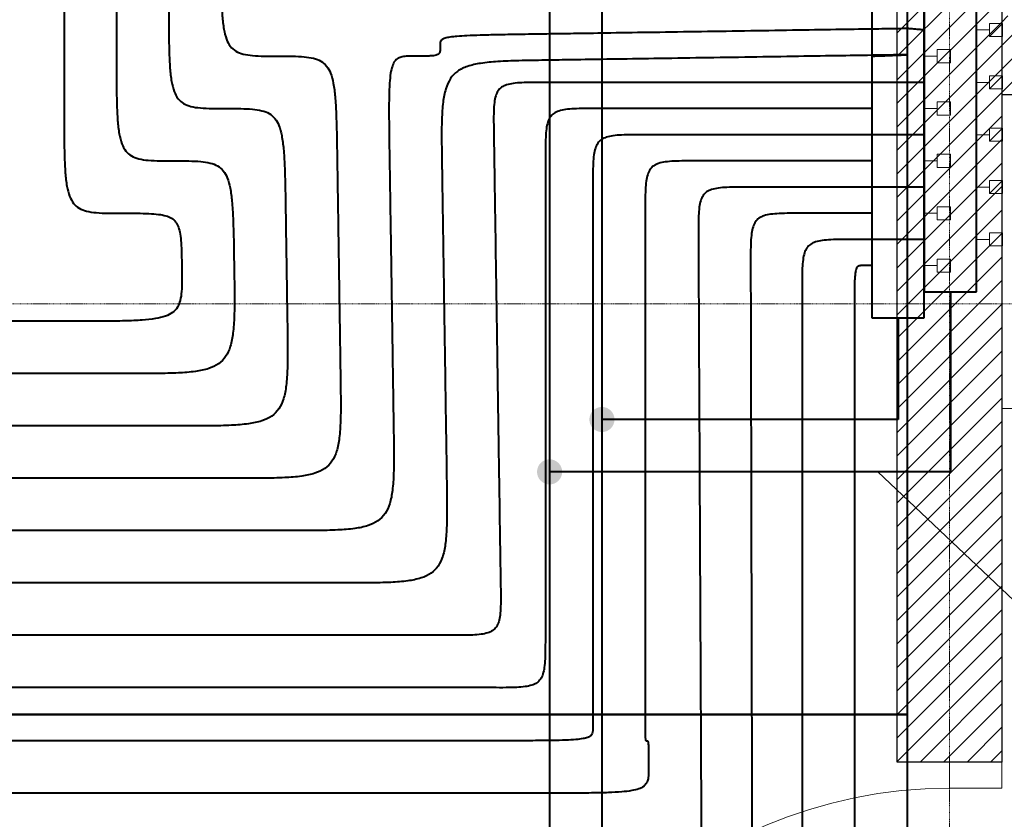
# Model space of a CAD drawing. Header units: millimetres. Extents: x 49908 to 79848, y -11883 to -3092.
# Tile 87 of 222: x 68513 to 68701, y -5325 to -5172. Entities that reach past the tile are written whole.
import ezdxf
from ezdxf.lldxf.tags import DXFTag

# ---------------------------------------------------------------- set-up
doc = ezdxf.new("R2010")
doc.units = ezdxf.units.MM
doc.linetypes.add('AUSGEZOGEN', pattern=[0])
doc.linetypes.add('DASHDOT', pattern=[1, 0.5, -0.25, 0, -0.25])
for name, color, linetype, lineweight in [('A stolarka', 9, 'Continuous', 9), ('A wyp ruchome', 9, 'Continuous', 9), ('A_HATCH', 9, 'Continuous', 9), ('A_MUROWANE', 9, 'Continuous', 25), ('A_OSIE', 9, 'DASHDOT', 9)]:
    doc.layers.add(name, color=color, linetype=linetype, lineweight=lineweight)
doc.layers.add('IS_Armatura_Therm', color=7, linetype='SOLID')
doc.layers.add('IS_Opisy_działek_Therm', color=7, linetype='SOLID')
for name, color, linetype, true_color in [('IS_Ogrzewanie_płaszczyznowe', 7, 'SOLID', 0xac00e6), ('IS_Przyłącza_o.p._Powrót', 7, 'DASH', 0x438955), ('IS_Przyłącza_o.p._Zasilanie', 7, 'SOLID', 0xff9124)]:
    doc.layers.add(name, color=color, linetype=linetype, true_color=true_color)
for name, color, linetype, lineweight, true_color in [('IS_Powrót', 7, 'DASH', 25, 0x0000e6), ('IS_Rozdzielacze_Powrót', 5, 'DASH', 25, 0x0000ff), ('IS_Rozdzielacze_Zasilanie', 1, 'SOLID', 25, 0xff0000), ('IS_Rys.pętli_o.p._Powrót', 7, 'DASH', 13, 0x4c9a5f), ('IS_Rys.pętli_o.p._Zasilanie', 7, 'SOLID', 13, 0xff8c1a), ('IS_Zasilanie', 7, 'SOLID', 25, 0xeb0000)]:
    doc.layers.add(name, color=color, linetype=linetype, lineweight=lineweight, true_color=true_color)
tags = doc.linetypes.add('DASH', pattern=[15, 10, -5]).pattern_tags.tags
tags[6:7] = [DXFTag(74, 4), DXFTag(75, 0), DXFTag(340, '0'), DXFTag(46, 0.0), DXFTag(50, 0.0), DXFTag(44, 0.0), DXFTag(45, 0.0)]
tags[4:5] = [DXFTag(74, 4), DXFTag(75, 0), DXFTag(340, '0'), DXFTag(46, 0.0), DXFTag(50, 0.0), DXFTag(44, 0.0), DXFTag(45, 0.0)]
tags = doc.linetypes.add('SOLID', pattern=[10, 10, 0]).pattern_tags.tags
tags[6:7] = [DXFTag(74, 4), DXFTag(75, 0), DXFTag(340, '0'), DXFTag(46, 0.0), DXFTag(50, 0.0), DXFTag(44, 0.0), DXFTag(45, 0.0)]
tags[4:5] = [DXFTag(74, 4), DXFTag(75, 0), DXFTag(340, '0'), DXFTag(46, 0.0), DXFTag(50, 0.0), DXFTag(44, 0.0), DXFTag(45, 0.0)]
pattern_1 = [(45, (16000, 0), (-2.24506403, 2.24506403), [])]

msp = doc.modelspace()

# ---------------------------------------------------------------- hatches: boundary and pattern name
at = {"layer": 'A_HATCH', "transparency": 33554687}
h = msp.add_hatch(dxfattribs=at)
h.set_pattern_fill('ANSI31', color=256, angle=360)
h.set_pattern_definition(pattern_1)
h.paths.add_polyline_path([(69100.47, -6009.74), (69080.47, -6009.74), (69080.47, -6426.63), (69100.47, -6426.63)])
h.paths.add_polyline_path([(69100.47, -5426.63), (69080.47, -5426.63), (69080.47, -5486.63), (68700.47, -5486.63), (68700.47, -5439.13), (68680.47, -5439.13), (68680.47, -5566.63), (68700.47, -5566.63), (68700.47, -5506.63), (69080.47, -5506.63), (69080.47, -5566.63), (69100.47, -5566.63)])
h.paths.add_polyline_path([(69100.47, -4926.63), (69042.97, -4926.63), (69042.97, -4946.63), (69080.47, -4946.63), (69080.47, -5326.63), (69100.47, -5326.63)])
h.paths.add_polyline_path([(68942.97, -4926.63), (68837.97, -4926.63), (68837.97, -4946.63), (68942.97, -4946.63)])
h.paths.add_polyline_path([(69695.47, -5826.63), (69555.47, -5826.63), (69555.47, -5846.63), (69670.47, -5846.63), (69670.47, -6026.63), (69690.47, -6026.63), (69690.47, -5846.63), (69695.47, -5846.63)])
h.paths.add_polyline_path([(69690.47, -6026.63), (69670.47, -6026.63), (69670.47, -6126.63), (69690.47, -6126.63)])
h.paths.add_polyline_path([(69690.47, -6126.63), (69670.47, -6126.63), (69670.47, -6181.63), (69690.47, -6181.63)])
h.paths.add_polyline_path([(69940.47, -5826.63), (69790.47, -5826.63), (69790.47, -5846.63), (69940.47, -5846.63)])
h.paths.add_polyline_path([(69940.47, -5826.63), (69940.47, -5846.63)], flags=17)
h.paths.add_polyline_path([(69790.47, -5826.63), (69785.47, -5826.63), (69785.47, -5846.63), (69790.47, -5846.63)])
h.paths.add_polyline_path([(69325.47, -5826.63), (69325.47, -5846.63), (69465.47, -5846.63), (69465.47, -5826.63)])
h.paths.add_polyline_path([(69300.47, -5851.63), (69280.47, -5851.63), (69280.47, -5966.63), (69290.47, -5966.63), (69300.47, -5966.63)])
h.paths.add_polyline_path([(69300.47, -5439.13), (69280.47, -5439.13), (69280.47, -5813.63), (69300.47, -5813.63)])
h.paths.add_polyline_path([(69280.47, -5014.13), (69300.47, -5014.13), (69300.47, -4926.63), (69280.47, -4926.63)])
h.paths.add_polyline_path([(69300.47, -5039.13), (69280.47, -5039.13), (69280.47, -5414.13), (69300.47, -5414.13)])
h.paths.add_polyline_path([(68700.47, -5839.13), (68680.47, -5839.13), (68680.47, -5909.74), (68700.47, -5909.74)])
h.paths.add_polyline_path([(68700.47, -5814.13), (68700.47, -5826.63), (69080.47, -5826.63), (69080.47, -5909.74), (69100.47, -5909.74), (69100.47, -5666.63), (69080.47, -5666.63), (69080.47, -5806.63), (68700.47, -5806.63), (68700.47, -5666.63), (68680.47, -5666.63), (68680.47, -5814.13)])
h.paths.add_polyline_path([(68680.47, -5014.13), (68700.47, -5014.13), (68700.47, -4946.63), (68737.97, -4946.63), (68737.97, -4926.63), (68680.47, -4926.63)])
h.paths.add_polyline_path([(68700.47, -5039.13), (68680.47, -5039.13), (68680.47, -5314.13), (68700.47, -5314.13)])
h = msp.add_hatch(dxfattribs=at)
h.set_pattern_fill('ANSI31', color=256, angle=360)
h.set_pattern_definition(pattern_1)
h.paths.add_polyline_path([(69080.47, -5171.63), (68897.97, -5171.63), (68897.97, -4946.63), (68882.97, -4946.63), (68882.97, -5171.63), (68700.47, -5171.63), (68700.47, -5186.63), (69080.47, -5186.63)])
at = {"layer": 'IS_Opisy_działek_Therm'}
h = msp.add_hatch(color=5, dxfattribs=at)
edge = h.paths.add_edge_path()
edge.add_arc((68614.04, -5258.71), 2.4, 0, 360)
at = {"layer": 'IS_Zasilanie'}
h = msp.add_hatch(color=256, dxfattribs=at)
edge = h.paths.add_edge_path()
edge.add_arc((68624.04, -5248.71), 2.4, 0, 360)

# ---------------------------------------------------------------- linework, layer by layer
at = {"layer": 'A stolarka', "linetype": 'AUSGEZOGEN', "lineweight": 0}
msp.add_lwpolyline([(68700.47, -5319.13), (68700.47, -5314.13), (68690.47, -5314.13), (68690.47, -5319.13)], close=True, dxfattribs=at)
msp.add_arc((68690.47, -5409.13), 90, 90, 180, dxfattribs=at)
at = {"layer": 'A wyp ruchome'}
msp.add_line((68700.47, -5246.63), (69080.47, -5246.63), dxfattribs=at)
msp.add_lwpolyline([(68882.97, -5156.62), (68700.47, -5156.62), (68700.47, -5186.63)], dxfattribs=at)
at = {"layer": 'A_MUROWANE'}
msp.add_line((68700.47, -5186.63), (69080.47, -5186.63), dxfattribs=at)
msp.add_lwpolyline([(68700.47, -5314.13), (68680.47, -5314.13), (68680.47, -5039.13), (68700.47, -5039.13)], close=True, dxfattribs=at)
at = {"layer": 'A_OSIE', "ltscale": 0.3, "transparency": 33554559}
for p, q in [((68690.47, -7140.05), (68690.47, -3902.99)), ((70341.81, -5226.63), (67440.85, -5226.63))]:
    msp.add_line(p, q, dxfattribs=at)
at = {"layer": 'IS_Armatura_Therm', "color": 5, "lineweight": 20}
for p, q in [((68700.62, -5173.06), (68698.12, -5173.06)), ((68698.12, -5173.06), (68698.12, -5175.56)), ((68698.12, -5175.56), (68700.62, -5173.06)), ((68700.62, -5175.56), (68700.62, -5173.06)), ((68695.62, -5174.31), (68698.12, -5174.31)), ((68698.12, -5175.56), (68700.62, -5175.56)), ((68700.62, -5183.06), (68698.12, -5183.06)), ((68698.12, -5183.06), (68698.12, -5185.56)), ((68698.12, -5185.56), (68700.62, -5183.06)), ((68700.62, -5185.56), (68700.62, -5183.06)), ((68695.62, -5184.31), (68698.12, -5184.31)), ((68698.12, -5185.56), (68700.62, -5185.56)), ((68695.62, -5194.31), (68698.12, -5194.31)), ((68700.62, -5193.06), (68698.12, -5193.06)), ((68698.12, -5193.06), (68698.12, -5195.56)), ((68698.12, -5195.56), (68700.62, -5193.06)), ((68700.62, -5195.56), (68700.62, -5193.06)), ((68698.12, -5195.56), (68700.62, -5195.56)), ((68700.62, -5203.06), (68698.12, -5203.06)), ((68698.12, -5203.06), (68698.12, -5205.56)), ((68698.12, -5205.56), (68700.62, -5203.06)), ((68700.62, -5205.56), (68700.62, -5203.06)), ((68695.62, -5204.31), (68698.12, -5204.31)), ((68698.12, -5205.56), (68700.62, -5205.56)), ((68700.62, -5213.06), (68698.12, -5213.06)), ((68698.12, -5213.06), (68698.12, -5215.56)), ((68698.12, -5215.56), (68700.62, -5213.06)), ((68700.62, -5215.56), (68700.62, -5213.06)), ((68695.62, -5214.31), (68698.12, -5214.31)), ((68698.12, -5215.56), (68700.62, -5215.56))]:
    msp.add_line(p, q, dxfattribs=at)
at = {"layer": 'IS_Armatura_Therm', "color": 1, "lineweight": 20}
for p, q in [((68685.62, -5179.31), (68688.12, -5179.31)), ((68690.62, -5178.06), (68688.12, -5178.06)), ((68688.12, -5178.06), (68688.12, -5180.56)), ((68690.62, -5180.56), (68690.62, -5178.06)), ((68688.12, -5180.56), (68690.62, -5180.56)), ((68690.62, -5188.06), (68688.12, -5188.06)), ((68688.12, -5188.06), (68688.12, -5190.56)), ((68690.62, -5190.56), (68690.62, -5188.06)), ((68685.62, -5189.31), (68688.12, -5189.31)), ((68688.12, -5190.56), (68690.62, -5190.56)), ((68690.62, -5198.06), (68688.12, -5198.06)), ((68688.12, -5198.06), (68688.12, -5200.56)), ((68690.62, -5200.56), (68690.62, -5198.06)), ((68685.62, -5199.31), (68688.12, -5199.31)), ((68688.12, -5200.56), (68690.62, -5200.56)), ((68685.62, -5209.31), (68688.12, -5209.31)), ((68690.62, -5208.06), (68688.12, -5208.06)), ((68688.12, -5208.06), (68688.12, -5210.56)), ((68690.62, -5210.56), (68690.62, -5208.06)), ((68688.12, -5210.56), (68690.62, -5210.56)), ((68690.62, -5218.06), (68688.12, -5218.06)), ((68688.12, -5218.06), (68688.12, -5220.56)), ((68690.62, -5220.56), (68690.62, -5218.06)), ((68685.62, -5219.31), (68688.12, -5219.31)), ((68688.12, -5220.56), (68690.62, -5220.56))]:
    msp.add_line(p, q, dxfattribs=at)
at = {"layer": 'IS_Ogrzewanie_płaszczyznowe', "lineweight": 40}
for p, q in [((68682.46, -5242.99), (68682.46, -5075.17)), ((68682.46, -5305.07), (68682.46, -5242.99)), ((68143.5, -5305.07), (68682.46, -5305.07)), ((68682.46, -5305.07), (68143.5, -5305.07)), ((68682.46, -5415.84), (68682.46, -5305.07))]:
    msp.add_line(p, q, dxfattribs=at)
at = {"layer": 'IS_Opisy_działek_Therm', "lineweight": 20}
msp.add_line((68676.76, -5258.71), (68709.19, -5289.37), dxfattribs=at)
at = {"layer": 'IS_Powrót', "lineweight": 40}
for p, q in [((68614.04, -4527.34), (68614.04, -5258.71)), ((68690.62, -5224.31), (68690.62, -5258.71)), ((68690.62, -5258.71), (68614.04, -5258.71)), ((68614.04, -5258.71), (68614.04, -6220.43))]:
    msp.add_line(p, q, dxfattribs=at)
at = {"layer": 'IS_Przyłącza_o.p._Powrót', "lineweight": 40}
for points, knots in [([(68685.62, -5174.31), (68685.6, -5174.31), (68685.51, -5174.3), (68685.31, -5174.29), (68685.02, -5174.26), (68684.66, -5174.23), (68684.25, -5174.2), (68683.83, -5174.16), (68683.42, -5174.12), (68683.06, -5174.09), (68682.77, -5174.07), (68682.57, -5174.05), (68682.48, -5174.04), (68682.46, -5174.04)], [0, 0, 0, 0, 0.00074045, 0.00277071, 0.00580416, 0.00955418, 0.01373413, 0.01805739, 0.02223734, 0.02598736, 0.02902081, 0.03105107, 0.03179152, 0.03179152, 0.03179152, 0.03179152]), ([(68613.23, -5184.31), (68612.4, -5184.31), (68610.89, -5184.31), (68608.84, -5184.35), (68607.19, -5184.47), (68605.88, -5184.73), (68604.86, -5185.18), (68604.12, -5185.93), (68603.68, -5186.96), (68603.45, -5188.27), (68603.35, -5189.92), (68603.35, -5191.98), (68603.37, -5193.48), (68603.38, -5194.31)], [0, 0, 0, 0, 0.0248675, 0.045227, 0.0615713, 0.0745281, 0.0850506, 0.094646, 0.1051685, 0.1181253, 0.1344696, 0.1548291, 0.1796966, 0.1796966, 0.1796966, 0.1796966]), ([(68685.62, -5184.31), (68685.06, -5184.31), (68682.96, -5184.31), (68678.55, -5184.31), (68671.86, -5184.31), (68663.54, -5184.31), (68654.24, -5184.31), (68644.61, -5184.31), (68635.31, -5184.31), (68626.99, -5184.31), (68620.3, -5184.31), (68615.9, -5184.31), (68613.79, -5184.31), (68613.23, -5184.31)], [0, 0, 0, 0, 0.0168609, 0.0630923, 0.1321675, 0.2175597, 0.3127421, 0.4111879, 0.5063703, 0.5917625, 0.6608377, 0.7070691, 0.72393, 0.72393, 0.72393, 0.72393]), ([(68603.38, -5194.31), (68603.39, -5194.98), (68603.43, -5197.47), (68603.51, -5202.68), (68603.63, -5210.59), (68603.78, -5220.43), (68603.94, -5231.43), (68604.12, -5242.82), (68604.28, -5253.82), (68604.43, -5263.66), (68604.55, -5271.57), (68604.63, -5276.78), (68604.67, -5279.27), (68604.68, -5279.94)], [0, 0, 0, 0, 0.0199444, 0.0746305, 0.1563381, 0.2573467, 0.3699359, 0.4863853, 0.5989745, 0.6999831, 0.7816906, 0.8363768, 0.8563212, 0.8563212, 0.8563212, 0.8563212]), ([(68632.31, -5194.31), (68631.48, -5194.31), (68629.97, -5194.31), (68627.92, -5194.35), (68626.26, -5194.47), (68624.95, -5194.73), (68623.92, -5195.18), (68623.18, -5195.93), (68622.72, -5196.96), (68622.47, -5198.27), (68622.35, -5199.92), (68622.31, -5201.98), (68622.31, -5203.49), (68622.31, -5204.31)], [0, 0, 0, 0, 0.0248686, 0.0452361, 0.061602, 0.0745999, 0.0851852, 0.0948541, 0.1054394, 0.1184374, 0.1348033, 0.1551707, 0.1800393, 0.1800393, 0.1800393, 0.1800393]), ([(68685.62, -5194.31), (68685.21, -5194.31), (68683.66, -5194.31), (68680.42, -5194.31), (68675.49, -5194.31), (68669.36, -5194.31), (68662.51, -5194.31), (68655.42, -5194.31), (68648.57, -5194.31), (68642.44, -5194.31), (68637.52, -5194.31), (68634.27, -5194.31), (68632.72, -5194.31), (68632.31, -5194.31)], [0, 0, 0, 0, 0.0124172, 0.0464645, 0.0973351, 0.1602224, 0.2303197, 0.3028203, 0.3729176, 0.4358049, 0.4866755, 0.5207228, 0.53314, 0.53314, 0.53314, 0.53314]), ([(68622.31, -5204.31), (68622.31, -5205.1), (68622.31, -5208.02), (68622.31, -5214.16), (68622.31, -5223.47), (68622.31, -5235.05), (68622.31, -5247.99), (68622.31, -5261.39), (68622.31, -5274.34), (68622.31, -5285.92), (68622.31, -5295.23), (68622.31, -5301.36), (68622.31, -5304.29), (68622.31, -5305.07)], [0, 0, 0, 0, 0.023468, 0.087815, 0.183957, 0.30281, 0.435289, 0.572311, 0.70479, 0.823643, 0.919785, 0.984132, 1.0076, 1.0076, 1.0076, 1.0076]), ([(68652.43, -5204.31), (68651.6, -5204.31), (68650.09, -5204.31), (68648.04, -5204.35), (68646.38, -5204.47), (68645.07, -5204.73), (68644.05, -5205.18), (68643.3, -5205.93), (68642.85, -5206.96), (68642.61, -5208.27), (68642.49, -5209.92), (68642.46, -5211.98), (68642.47, -5213.49), (68642.48, -5214.31)], [0, 0, 0, 0, 0.0248683, 0.0452331, 0.0615922, 0.074577, 0.0851422, 0.0947877, 0.1053529, 0.1183377, 0.1346967, 0.1550616, 0.1799299, 0.1799299, 0.1799299, 0.1799299]), ([(68685.62, -5204.31), (68685.37, -5204.31), (68684.4, -5204.31), (68682.38, -5204.31), (68679.31, -5204.31), (68675.5, -5204.31), (68671.23, -5204.31), (68666.82, -5204.31), (68662.55, -5204.31), (68658.74, -5204.31), (68655.67, -5204.31), (68653.65, -5204.31), (68652.69, -5204.31), (68652.43, -5204.31)], [0, 0, 0, 0, 0.0077316, 0.0289311, 0.0606058, 0.0997626, 0.1434087, 0.1885513, 0.2321974, 0.2713542, 0.3030289, 0.3242284, 0.33196, 0.33196, 0.33196, 0.33196]), ([(68642.48, -5214.31), (68642.48, -5216.08), (68642.52, -5222.69), (68642.58, -5236.55), (68642.69, -5257.59), (68642.81, -5283.75), (68642.95, -5313), (68643.1, -5343.27), (68643.24, -5372.52), (68643.37, -5398.69), (68643.47, -5419.72), (68643.54, -5433.58), (68643.57, -5440.19), (68643.58, -5441.96)], [0, 0, 0, 0, 0.053021, 0.1984, 0.415614, 0.684138, 0.983448, 1.293021, 1.592331, 1.860855, 2.078069, 2.223448, 2.276469, 2.276469, 2.276469, 2.276469]), ([(68672.28, -5214.31), (68671.45, -5214.31), (68669.94, -5214.31), (68667.89, -5214.35), (68666.23, -5214.47), (68664.92, -5214.73), (68663.89, -5215.18), (68663.14, -5215.93), (68662.69, -5216.96), (68662.43, -5218.27), (68662.31, -5219.92), (68662.27, -5221.98), (68662.28, -5223.49), (68662.28, -5224.31)], [0, 0, 0, 0, 0.0248686, 0.0452361, 0.061602, 0.0745999, 0.0851852, 0.0948541, 0.1054394, 0.1184374, 0.1348033, 0.1551707, 0.1800393, 0.1800393, 0.1800393, 0.1800393]), ([(68685.62, -5214.31), (68685.52, -5214.31), (68685.13, -5214.31), (68684.32, -5214.31), (68683.09, -5214.31), (68681.55, -5214.31), (68679.84, -5214.31), (68678.06, -5214.31), (68676.35, -5214.31), (68674.81, -5214.31), (68673.58, -5214.31), (68672.77, -5214.31), (68672.38, -5214.31), (68672.28, -5214.31)], [0, 0, 0, 0, 0.0031089, 0.0116331, 0.0243694, 0.0401142, 0.0576642, 0.0758158, 0.0933658, 0.1091106, 0.1218469, 0.1303711, 0.13348, 0.13348, 0.13348, 0.13348]), ([(68662.28, -5224.31), (68662.28, -5226.05), (68662.28, -5232.53), (68662.28, -5246.12), (68662.28, -5266.74), (68662.28, -5292.4), (68662.28, -5321.08), (68662.28, -5350.76), (68662.28, -5379.44), (68662.28, -5405.1), (68662.28, -5425.72), (68662.28, -5439.31), (68662.28, -5445.79), (68662.28, -5447.52)], [0, 0, 0, 0, 0.051987, 0.194533, 0.407513, 0.670804, 0.964281, 1.267819, 1.561296, 1.824587, 2.037567, 2.180113, 2.2321, 2.2321, 2.2321, 2.2321]), ([(68604.68, -5279.94), (68604.69, -5280.76), (68604.72, -5282.27), (68604.71, -5284.32), (68604.61, -5285.98), (68604.38, -5287.29), (68603.94, -5288.32), (68603.2, -5289.07), (68602.18, -5289.52), (68600.87, -5289.78), (68599.22, -5289.9), (68597.17, -5289.94), (68595.66, -5289.93), (68594.83, -5289.93)], [0, 0, 0, 0, 0.0248675, 0.045227, 0.0615713, 0.0745281, 0.0850506, 0.094646, 0.1051685, 0.1181253, 0.1344696, 0.1548291, 0.1796966, 0.1796966, 0.1796966, 0.1796966]), ([(68594.83, -5289.93), (68591.33, -5289.93), (68578.21, -5289.93), (68550.75, -5289.93), (68509.04, -5289.93), (68457.16, -5289.93), (68399.17, -5289.93), (68339.15, -5289.93), (68281.17, -5289.93), (68229.29, -5289.93), (68187.58, -5289.93), (68160.11, -5289.93), (68147, -5289.93), (68143.5, -5289.93)], [0, 0, 0, 0, 0.105119, 0.393348, 0.823996, 1.356373, 1.949786, 2.563544, 3.156957, 3.689334, 4.119982, 4.408211, 4.51333, 4.51333, 4.51333, 4.51333])]:
    msp.add_open_spline(points, degree=3, knots=knots, dxfattribs=at)
at = {"layer": 'IS_Przyłącza_o.p._Zasilanie', "lineweight": 40}
for points, knots in [([(68675.62, -5179.31), (68675.68, -5179.31), (68675.88, -5179.3), (68676.29, -5179.29), (68676.92, -5179.26), (68677.71, -5179.23), (68678.59, -5179.2), (68679.49, -5179.16), (68680.37, -5179.12), (68681.16, -5179.09), (68681.79, -5179.07), (68682.2, -5179.05), (68682.4, -5179.04), (68682.46, -5179.04)], [0, 0, 0, 0, 0.00159263, 0.00595952, 0.01248417, 0.02055007, 0.02954073, 0.03883964, 0.04783029, 0.0558962, 0.06242084, 0.06678774, 0.06838037, 0.06838037, 0.06838037, 0.06838037]), ([(68623.23, -5189.31), (68622.4, -5189.31), (68620.89, -5189.31), (68618.84, -5189.35), (68617.19, -5189.47), (68615.87, -5189.73), (68614.84, -5190.18), (68614.1, -5190.93), (68613.64, -5191.96), (68613.39, -5193.27), (68613.27, -5194.92), (68613.23, -5196.98), (68613.23, -5198.49), (68613.23, -5199.31)], [0, 0, 0, 0, 0.0248686, 0.0452361, 0.061602, 0.0745999, 0.0851852, 0.0948541, 0.1054394, 0.1184374, 0.1348033, 0.1551707, 0.1800393, 0.1800393, 0.1800393, 0.1800393]), ([(68675.62, -5189.31), (68675.22, -5189.31), (68673.69, -5189.31), (68670.51, -5189.31), (68665.66, -5189.31), (68659.64, -5189.31), (68652.91, -5189.31), (68645.94, -5189.31), (68639.21, -5189.31), (68633.19, -5189.31), (68628.35, -5189.31), (68625.16, -5189.31), (68623.64, -5189.31), (68623.23, -5189.31)], [0, 0, 0, 0, 0.0122027, 0.0456618, 0.0956536, 0.1574545, 0.2263409, 0.2975891, 0.3664755, 0.4282764, 0.4782682, 0.5117273, 0.52393, 0.52393, 0.52393, 0.52393]), ([(68613.23, -5199.31), (68613.23, -5200.02), (68613.23, -5202.65), (68613.23, -5208.17), (68613.23, -5216.54), (68613.23, -5226.96), (68613.23, -5238.6), (68613.23, -5250.65), (68613.23, -5262.29), (68613.23, -5272.71), (68613.23, -5281.08), (68613.23, -5286.6), (68613.23, -5289.23), (68613.23, -5289.93)], [0, 0, 0, 0, 0.0211061, 0.0789776, 0.1654445, 0.2723366, 0.3914838, 0.5147162, 0.6338634, 0.7407555, 0.8272224, 0.8850939, 0.9062, 0.9062, 0.9062, 0.9062]), ([(68642.31, -5199.31), (68641.48, -5199.31), (68639.97, -5199.31), (68637.92, -5199.35), (68636.26, -5199.47), (68634.95, -5199.73), (68633.92, -5200.18), (68633.18, -5200.93), (68632.72, -5201.96), (68632.47, -5203.27), (68632.35, -5204.92), (68632.31, -5206.98), (68632.31, -5208.49), (68632.31, -5209.31)], [0, 0, 0, 0, 0.0248686, 0.0452361, 0.061602, 0.0745999, 0.0851852, 0.0948541, 0.1054394, 0.1184374, 0.1348033, 0.1551707, 0.1800393, 0.1800393, 0.1800393, 0.1800393]), ([(68675.62, -5199.31), (68675.36, -5199.31), (68674.4, -5199.31), (68672.37, -5199.31), (68669.29, -5199.31), (68665.46, -5199.31), (68661.18, -5199.31), (68656.75, -5199.31), (68652.47, -5199.31), (68648.64, -5199.31), (68645.56, -5199.31), (68643.54, -5199.31), (68642.57, -5199.31), (68642.31, -5199.31)], [0, 0, 0, 0, 0.0077591, 0.029034, 0.0608212, 0.1001172, 0.1439185, 0.1892215, 0.2330228, 0.2723188, 0.304106, 0.3253809, 0.33314, 0.33314, 0.33314, 0.33314]), ([(68632.31, -5209.31), (68632.31, -5210.06), (68632.31, -5212.84), (68632.31, -5218.67), (68632.31, -5227.52), (68632.31, -5238.52), (68632.31, -5250.83), (68632.31, -5263.56), (68632.31, -5275.86), (68632.31, -5286.87), (68632.31, -5295.72), (68632.31, -5301.55), (68632.31, -5304.33), (68632.31, -5305.07)], [0, 0, 0, 0, 0.0223032, 0.0834573, 0.1748285, 0.2877836, 0.413689, 0.543911, 0.6698164, 0.7827715, 0.8741427, 0.9352968, 0.9576, 0.9576, 0.9576, 0.9576]), ([(68662.43, -5209.31), (68661.6, -5209.31), (68660.09, -5209.31), (68658.04, -5209.35), (68656.38, -5209.47), (68655.07, -5209.73), (68654.04, -5210.18), (68653.3, -5210.93), (68652.85, -5211.96), (68652.6, -5213.27), (68652.48, -5214.92), (68652.44, -5216.98), (68652.45, -5218.49), (68652.45, -5219.31)], [0, 0, 0, 0, 0.0248685, 0.0452346, 0.0615972, 0.0745887, 0.0851641, 0.0948216, 0.105397, 0.1183885, 0.1347511, 0.1551172, 0.1799857, 0.1799857, 0.1799857, 0.1799857]), ([(68675.62, -5209.31), (68675.52, -5209.31), (68675.14, -5209.31), (68674.33, -5209.31), (68673.12, -5209.31), (68671.6, -5209.31), (68669.9, -5209.31), (68668.15, -5209.31), (68666.45, -5209.31), (68664.94, -5209.31), (68663.72, -5209.31), (68662.91, -5209.31), (68662.53, -5209.31), (68662.43, -5209.31)], [0, 0, 0, 0, 0.0030734, 0.0115006, 0.0240919, 0.0396574, 0.0570075, 0.0749525, 0.0923026, 0.1078681, 0.1204594, 0.1288866, 0.13196, 0.13196, 0.13196, 0.13196]), ([(68652.45, -5219.31), (68652.46, -5221.12), (68652.47, -5227.88), (68652.51, -5242.04), (68652.56, -5263.54), (68652.62, -5290.28), (68652.69, -5320.17), (68652.76, -5351.11), (68652.84, -5380.99), (68652.9, -5407.74), (68652.95, -5429.24), (68652.98, -5443.39), (68653, -5450.15), (68653, -5451.96)], [0, 0, 0, 0, 0.054185, 0.202756, 0.424738, 0.699158, 1.005039, 1.321408, 1.627289, 1.901709, 2.123691, 2.272262, 2.326447, 2.326447, 2.326447, 2.326447]), ([(68673.95, -5219.31), (68673.81, -5219.31), (68673.56, -5219.31), (68673.2, -5219.35), (68672.89, -5219.5), (68672.67, -5219.83), (68672.52, -5220.32), (68672.41, -5221.02), (68672.34, -5222), (68672.3, -5223.28), (68672.28, -5224.93), (68672.28, -5226.98), (68672.28, -5228.49), (68672.28, -5229.31)], [0, 0, 0, 0, 0.0041637, 0.0076124, 0.0106924, 0.0141917, 0.0190451, 0.0259772, 0.0355497, 0.0482554, 0.0645607, 0.0849215, 0.1097901, 0.1097901, 0.1097901, 0.1097901]), ([(68675.62, -5219.31), (68675.61, -5219.31), (68675.56, -5219.31), (68675.46, -5219.31), (68675.31, -5219.31), (68675.11, -5219.31), (68674.9, -5219.31), (68674.68, -5219.31), (68674.46, -5219.31), (68674.27, -5219.31), (68674.11, -5219.31), (68674.01, -5219.31), (68673.96, -5219.31), (68673.95, -5219.31)], [0, 0, 0, 0, 0.00038989, 0.00145893, 0.00305621, 0.0050308, 0.00723178, 0.00950822, 0.0117092, 0.01368379, 0.01528107, 0.01635011, 0.01674, 0.01674, 0.01674, 0.01674]), ([(68672.28, -5229.31), (68672.28, -5231.01), (68672.28, -5237.35), (68672.28, -5250.63), (68672.28, -5270.79), (68672.28, -5295.88), (68672.28, -5323.91), (68672.28, -5352.93), (68672.28, -5380.96), (68672.28, -5406.05), (68672.28, -5426.21), (68672.28, -5439.49), (68672.28, -5445.83), (68672.28, -5447.52)], [0, 0, 0, 0, 0.050823, 0.190176, 0.398385, 0.655778, 0.94268, 1.23942, 1.526322, 1.783715, 1.991924, 2.131277, 2.1821, 2.1821, 2.1821, 2.1821]), ([(68613.23, -5289.93), (68613.23, -5290.76), (68613.23, -5292.27), (68613.19, -5294.32), (68613.07, -5295.98), (68612.82, -5297.29), (68612.36, -5298.32), (68611.62, -5299.07), (68610.59, -5299.52), (68609.28, -5299.78), (68607.62, -5299.9), (68605.57, -5299.94), (68604.06, -5299.93), (68603.23, -5299.93)], [0, 0, 0, 0, 0.0248686, 0.0452361, 0.061602, 0.0745999, 0.0851852, 0.0948541, 0.1054394, 0.1184374, 0.1348033, 0.1551707, 0.1800393, 0.1800393, 0.1800393, 0.1800393]), ([(68603.23, -5299.93), (68599.66, -5299.93), (68586.31, -5299.93), (68558.33, -5299.93), (68515.84, -5299.93), (68463, -5299.93), (68403.93, -5299.93), (68342.8, -5299.93), (68283.73, -5299.93), (68230.88, -5299.93), (68188.4, -5299.93), (68160.42, -5299.93), (68147.07, -5299.93), (68143.5, -5299.93)], [0, 0, 0, 0, 0.107075, 0.400669, 0.839332, 1.381617, 1.986074, 2.611256, 3.215713, 3.757998, 4.196661, 4.490255, 4.59733, 4.59733, 4.59733, 4.59733])]:
    msp.add_open_spline(points, degree=3, knots=knots, dxfattribs=at)
at = {"layer": 'IS_Rozdzielacze_Powrót', "linetype": 'SOLID', "lineweight": 40}
for p, q in [((68685.62, -5104.31), (68685.62, -5224.31)), ((68695.62, -5224.31), (68695.62, -5104.31)), ((68685.62, -5224.31), (68695.62, -5224.31))]:
    msp.add_line(p, q, dxfattribs=at)
at = {"layer": 'IS_Rozdzielacze_Zasilanie', "lineweight": 40}
for p, q in [((68675.62, -5109.31), (68675.62, -5229.31)), ((68685.62, -5229.31), (68685.62, -5109.31)), ((68675.62, -5229.31), (68685.62, -5229.31))]:
    msp.add_line(p, q, dxfattribs=at)
at = {"layer": 'IS_Rys.pętli_o.p._Powrót', "lineweight": 40}
for points, knots in [([(68501.28, -5156.6), (68502.94, -5156.6), (68505.95, -5156.6), (68510.06, -5156.68), (68513.37, -5156.92), (68515.99, -5157.43), (68518.05, -5158.34), (68519.54, -5159.83), (68520.45, -5161.89), (68520.96, -5164.51), (68521.2, -5167.82), (68521.28, -5171.93), (68521.28, -5174.95), (68521.28, -5176.6)], [0, 0, 0, 0, 0.0497373, 0.0904721, 0.1232039, 0.1491998, 0.1703704, 0.1897083, 0.2108788, 0.2368747, 0.2696065, 0.3103414, 0.3600787, 0.3600787, 0.3600787, 0.3600787]), ([(68541.28, -5169.31), (68541.28, -5170.97), (68541.28, -5173.99), (68541.32, -5178.09), (68541.45, -5181.39), (68541.73, -5183.98), (68542.2, -5185.96), (68542.95, -5187.45), (68544.1, -5188.45), (68545.6, -5188.99), (68547.45, -5189.24), (68549.72, -5189.32), (68551.38, -5189.31), (68552.29, -5189.31)], [0, 0, 0, 0, 0.0497371, 0.0904625, 0.1231074, 0.1486857, 0.1684252, 0.1840348, 0.1979783, 0.2130254, 0.2312046, 0.2536505, 0.2810363, 0.2810363, 0.2810363, 0.2810363]), ([(68682.46, -5174.04), (68681.92, -5174.05), (68679.9, -5174.08), (68675.68, -5174.14), (68669.27, -5174.24), (68661.3, -5174.36), (68652.39, -5174.5), (68643.16, -5174.64), (68634.25, -5174.77), (68626.28, -5174.89), (68619.87, -5174.99), (68615.65, -5175.05), (68613.63, -5175.08), (68613.09, -5175.09)], [0, 0, 0, 0, 0.0161573, 0.0604595, 0.1266523, 0.2084811, 0.2996916, 0.3940294, 0.4852399, 0.5670687, 0.6332615, 0.6775637, 0.693721, 0.693721, 0.693721, 0.693721]), ([(68613.09, -5175.09), (68611.43, -5175.12), (68608.42, -5175.16), (68604.32, -5175.23), (68601.03, -5175.31), (68598.46, -5175.39), (68596.52, -5175.5), (68595.12, -5175.64), (68594.16, -5175.83), (68593.54, -5176.07), (68593.2, -5176.44), (68593.11, -5176.89), (68593.12, -5177.19), (68593.12, -5177.35)], [0, 0, 0, 0, 0.049737, 0.0904584, 0.1230667, 0.148467, 0.1675715, 0.1813109, 0.1906658, 0.196757, 0.2010419, 0.2051686, 0.2100447, 0.2100447, 0.2100447, 0.2100447]), ([(68521.28, -5176.6), (68521.28, -5176.7), (68521.28, -5177.07), (68521.28, -5177.85), (68521.28, -5179.02), (68521.28, -5180.48), (68521.28, -5182.11), (68521.28, -5183.8), (68521.28, -5185.44), (68521.28, -5186.9), (68521.28, -5188.07), (68521.28, -5188.85), (68521.28, -5189.22), (68521.28, -5189.31)], [0, 0, 0, 0, 0.0029603, 0.0110771, 0.0232046, 0.0381968, 0.054908, 0.072192, 0.0889032, 0.1038954, 0.1160229, 0.1241397, 0.1271, 0.1271, 0.1271, 0.1271]), ([(68593.12, -5177.35), (68593.13, -5177.52), (68593.13, -5177.81), (68593.12, -5178.22), (68593.06, -5178.55), (68592.92, -5178.83), (68592.67, -5179.02), (68592.3, -5179.15), (68591.81, -5179.23), (68591.17, -5179.28), (68590.35, -5179.31), (68589.32, -5179.31), (68588.57, -5179.31), (68588.15, -5179.31)], [0, 0, 0, 0, 0.00487342, 0.00886846, 0.01213189, 0.01496385, 0.01789973, 0.02155286, 0.02639467, 0.03275911, 0.04091238, 0.05109282, 0.06352829, 0.06352829, 0.06352829, 0.06352829]), ([(68588.15, -5179.31), (68587.74, -5179.31), (68586.98, -5179.31), (68585.94, -5179.39), (68585.06, -5179.66), (68584.36, -5180.29), (68583.91, -5181.3), (68583.61, -5182.72), (68583.44, -5184.67), (68583.35, -5187.25), (68583.34, -5190.54), (68583.38, -5194.64), (68583.43, -5197.65), (68583.46, -5199.31)], [0, 0, 0, 0, 0.0124343, 0.0226541, 0.0312514, 0.0396272, 0.0498965, 0.063941, 0.083127, 0.1085385, 0.1411425, 0.1818607, 0.2315971, 0.2315971, 0.2315971, 0.2315971]), ([(68521.28, -5189.31), (68521.28, -5190.97), (68521.28, -5193.99), (68521.32, -5198.09), (68521.45, -5201.39), (68521.73, -5203.98), (68522.21, -5205.96), (68522.98, -5207.45), (68524.14, -5208.45), (68525.66, -5208.99), (68527.53, -5209.24), (68529.83, -5209.32), (68531.51, -5209.31), (68532.44, -5209.31)], [0, 0, 0, 0, 0.0497371, 0.0904626, 0.1231086, 0.1486919, 0.1684491, 0.1841086, 0.1981605, 0.2133851, 0.2318064, 0.2545581, 0.2823178, 0.2823178, 0.2823178, 0.2823178]), ([(68552.29, -5189.31), (68553.2, -5189.31), (68554.86, -5189.31), (68557.13, -5189.39), (68558.98, -5189.64), (68560.49, -5190.18), (68561.65, -5191.18), (68562.43, -5192.67), (68562.93, -5194.65), (68563.25, -5197.24), (68563.43, -5200.54), (68563.54, -5204.64), (68563.58, -5207.65), (68563.6, -5209.31)], [0, 0, 0, 0, 0.0273881, 0.0498499, 0.0680718, 0.0831969, 0.0972446, 0.1129539, 0.1327671, 0.1583914, 0.1910601, 0.2317942, 0.2815326, 0.2815326, 0.2815326, 0.2815326]), ([(68583.46, -5199.31), (68583.46, -5199.7), (68583.48, -5201.18), (68583.53, -5204.26), (68583.6, -5208.93), (68583.69, -5214.75), (68583.79, -5221.26), (68583.89, -5227.99), (68583.99, -5234.49), (68584.08, -5240.31), (68584.15, -5244.99), (68584.19, -5248.07), (68584.22, -5249.54), (68584.22, -5249.94)], [0, 0, 0, 0, 0.0117922, 0.0441257, 0.0924357, 0.1521575, 0.2187264, 0.2875776, 0.3541465, 0.4138683, 0.4621783, 0.4945118, 0.506304, 0.506304, 0.506304, 0.506304]), ([(68532.44, -5209.31), (68533.37, -5209.31), (68535.05, -5209.31), (68537.34, -5209.35), (68539.19, -5209.48), (68540.65, -5209.74), (68541.8, -5210.2), (68542.65, -5210.97), (68543.18, -5212.03), (68543.49, -5213.39), (68543.65, -5215.1), (68543.72, -5217.21), (68543.75, -5218.77), (68543.76, -5219.62)], [0, 0, 0, 0, 0.0277606, 0.0505026, 0.0687829, 0.0832855, 0.0950029, 0.1054705, 0.1166282, 0.1301289, 0.1470392, 0.1680505, 0.1936943, 0.1936943, 0.1936943, 0.1936943]), ([(68563.6, -5209.31), (68563.61, -5209.47), (68563.62, -5210.07), (68563.64, -5211.33), (68563.66, -5213.23), (68563.7, -5215.6), (68563.74, -5218.25), (68563.78, -5221), (68563.82, -5223.65), (68563.86, -5226.02), (68563.89, -5227.92), (68563.91, -5229.18), (68563.91, -5229.78), (68563.92, -5229.94)], [0, 0, 0, 0, 0.0048042, 0.0179769, 0.0376585, 0.0619893, 0.0891097, 0.1171599, 0.1442802, 0.168611, 0.1882926, 0.2014654, 0.2062696, 0.2062696, 0.2062696, 0.2062696]), ([(68543.76, -5219.62), (68543.77, -5220.48), (68543.8, -5222.03), (68543.75, -5224.16), (68543.53, -5225.89), (68543.01, -5227.3), (68542.01, -5228.38), (68540.54, -5229.08), (68538.56, -5229.51), (68535.98, -5229.77), (68532.69, -5229.9), (68528.59, -5229.94), (68525.57, -5229.93), (68523.91, -5229.93)], [0, 0, 0, 0, 0.0256405, 0.0466452, 0.0636541, 0.0778003, 0.091145, 0.1064341, 0.1260243, 0.1515368, 0.1841548, 0.2248714, 0.2746074, 0.2746074, 0.2746074, 0.2746074]), ([(68523.91, -5229.93), (68521.54, -5229.93), (68512.67, -5229.93), (68494.08, -5229.93), (68465.86, -5229.93), (68430.75, -5229.93), (68391.51, -5229.93), (68350.9, -5229.93), (68311.66, -5229.93), (68276.55, -5229.93), (68248.33, -5229.93), (68229.74, -5229.93), (68220.87, -5229.93), (68218.5, -5229.93)], [0, 0, 0, 0, 0.071134, 0.266179, 0.557599, 0.917858, 1.319421, 1.734751, 2.136314, 2.496573, 2.787993, 2.983038, 3.054172, 3.054172, 3.054172, 3.054172]), ([(68563.92, -5229.94), (68563.94, -5231.59), (68563.99, -5234.61), (68563.98, -5238.71), (68563.78, -5242.02), (68563.32, -5244.65), (68562.43, -5246.71), (68560.96, -5248.2), (68558.92, -5249.11), (68556.3, -5249.62), (68553, -5249.86), (68548.89, -5249.94), (68545.88, -5249.93), (68544.22, -5249.93)], [0, 0, 0, 0, 0.049735, 0.0904539, 0.1231426, 0.1490561, 0.1701012, 0.189292, 0.210337, 0.2362506, 0.2689393, 0.3096582, 0.3593932, 0.3593932, 0.3593932, 0.3593932]), ([(68544.22, -5249.93), (68541.54, -5249.93), (68531.49, -5249.93), (68510.45, -5249.93), (68478.5, -5249.93), (68438.76, -5249.93), (68394.35, -5249.93), (68348.37, -5249.93), (68303.95, -5249.93), (68264.21, -5249.93), (68232.26, -5249.93), (68211.23, -5249.93), (68201.18, -5249.93), (68198.5, -5249.93)], [0, 0, 0, 0, 0.080521, 0.301306, 0.631184, 1.038986, 1.493542, 1.963683, 2.418239, 2.826041, 3.155919, 3.376703, 3.457225, 3.457225, 3.457225, 3.457225]), ([(68584.22, -5249.94), (68584.25, -5251.59), (68584.3, -5254.61), (68584.28, -5258.71), (68584.09, -5262.02), (68583.62, -5264.65), (68582.74, -5266.71), (68581.27, -5268.2), (68579.22, -5269.11), (68576.61, -5269.62), (68573.3, -5269.86), (68569.2, -5269.94), (68566.18, -5269.93), (68564.53, -5269.93)], [0, 0, 0, 0, 0.049735, 0.0904539, 0.1231426, 0.1490561, 0.1701012, 0.189292, 0.210337, 0.2362506, 0.2689393, 0.3096582, 0.3593932, 0.3593932, 0.3593932, 0.3593932]), ([(68564.53, -5269.93), (68561.53, -5269.93), (68550.31, -5269.93), (68526.82, -5269.93), (68491.15, -5269.93), (68446.77, -5269.93), (68397.18, -5269.93), (68345.84, -5269.93), (68296.25, -5269.93), (68251.87, -5269.93), (68216.2, -5269.93), (68192.71, -5269.93), (68181.49, -5269.93), (68178.5, -5269.93)], [0, 0, 0, 0, 0.089909, 0.336433, 0.704769, 1.160113, 1.667663, 2.192614, 2.700164, 3.155508, 3.523844, 3.770369, 3.860277, 3.860277, 3.860277, 3.860277]), ([(68622.31, -5305.07), (68622.31, -5305.09), (68622.31, -5305.17), (68622.31, -5305.32), (68622.31, -5305.55), (68622.31, -5305.84), (68622.31, -5306.16), (68622.31, -5306.49), (68622.31, -5306.81), (68622.31, -5307.1), (68622.31, -5307.33), (68622.31, -5307.48), (68622.31, -5307.55), (68622.31, -5307.57)], [0, 0, 0, 0, 0.00058227, 0.00217881, 0.00456424, 0.00751315, 0.01080015, 0.01419985, 0.01748685, 0.02043576, 0.02282119, 0.02441773, 0.025, 0.025, 0.025, 0.025]), ([(68622.31, -5307.57), (68622.31, -5307.78), (68622.31, -5308.16), (68622.23, -5308.71), (68621.9, -5309.18), (68621.26, -5309.5), (68620.29, -5309.71), (68618.89, -5309.87), (68616.95, -5309.97), (68614.38, -5310.03), (68611.08, -5310.06), (68606.98, -5310.07), (68603.97, -5310.07), (68602.31, -5310.07)], [0, 0, 0, 0, 0.0062189, 0.0114166, 0.016393, 0.0227951, 0.0322664, 0.0460468, 0.0651645, 0.0905685, 0.1231775, 0.163899, 0.213636, 0.213636, 0.213636, 0.213636]), ([(68602.31, -5310.07), (68598.94, -5310.07), (68586.34, -5310.07), (68559.94, -5310.07), (68519.85, -5310.07), (68469.98, -5310.07), (68414.25, -5310.07), (68356.56, -5310.07), (68300.82, -5310.07), (68250.96, -5310.07), (68210.87, -5310.07), (68184.47, -5310.07), (68171.87, -5310.07), (68168.5, -5310.07)], [0, 0, 0, 0, 0.101038, 0.378078, 0.792008, 1.303718, 1.874094, 2.464026, 3.034402, 3.546112, 3.960042, 4.237082, 4.33812, 4.33812, 4.33812, 4.33812])]:
    msp.add_open_spline(points, degree=3, knots=knots, dxfattribs=at)
at = {"layer": 'IS_Rys.pętli_o.p._Zasilanie', "lineweight": 40}
for points, knots in [([(68551.28, -5159.31), (68551.28, -5160.97), (68551.28, -5163.99), (68551.32, -5168.09), (68551.45, -5171.39), (68551.72, -5173.97), (68552.19, -5175.96), (68552.94, -5177.45), (68554.08, -5178.45), (68555.57, -5178.99), (68557.41, -5179.24), (68559.66, -5179.32), (68561.31, -5179.31), (68562.21, -5179.31)], [0, 0, 0, 0, 0.0497371, 0.0904624, 0.1231068, 0.1486826, 0.1684133, 0.1839983, 0.1978878, 0.2128462, 0.2309044, 0.2531974, 0.2803963, 0.2803963, 0.2803963, 0.2803963]), ([(68531.28, -5166.6), (68531.28, -5166.7), (68531.28, -5167.07), (68531.28, -5167.85), (68531.28, -5169.02), (68531.28, -5170.48), (68531.28, -5172.11), (68531.28, -5173.8), (68531.28, -5175.44), (68531.28, -5176.9), (68531.28, -5178.07), (68531.28, -5178.85), (68531.28, -5179.22), (68531.28, -5179.31)], [0, 0, 0, 0, 0.0029603, 0.0110771, 0.0232046, 0.0381968, 0.054908, 0.072192, 0.0889032, 0.1038954, 0.1160229, 0.1241397, 0.1271, 0.1271, 0.1271, 0.1271]), ([(68531.28, -5179.31), (68531.28, -5180.97), (68531.28, -5183.99), (68531.32, -5188.09), (68531.45, -5191.39), (68531.73, -5193.98), (68532.2, -5195.96), (68532.97, -5197.45), (68534.12, -5198.45), (68535.63, -5198.99), (68537.49, -5199.24), (68539.77, -5199.32), (68541.45, -5199.31), (68542.36, -5199.31)], [0, 0, 0, 0, 0.0497371, 0.0904625, 0.123108, 0.1486888, 0.1684371, 0.1840716, 0.1980692, 0.213205, 0.2315053, 0.2541041, 0.2816768, 0.2816768, 0.2816768, 0.2816768]), ([(68562.21, -5179.31), (68563.12, -5179.31), (68564.77, -5179.31), (68567.03, -5179.39), (68568.86, -5179.64), (68570.36, -5180.18), (68571.52, -5181.18), (68572.29, -5182.67), (68572.79, -5184.65), (68573.1, -5187.24), (68573.28, -5190.54), (68573.38, -5194.64), (68573.43, -5197.65), (68573.45, -5199.31)], [0, 0, 0, 0, 0.0272012, 0.0495101, 0.0676109, 0.0826473, 0.0966408, 0.1123248, 0.1321288, 0.1577502, 0.1904183, 0.2311523, 0.2808907, 0.2808907, 0.2808907, 0.2808907]), ([(68682.46, -5179.04), (68681.92, -5179.05), (68679.91, -5179.08), (68675.69, -5179.14), (68669.29, -5179.24), (68661.32, -5179.36), (68652.42, -5179.5), (68643.2, -5179.64), (68634.3, -5179.77), (68626.34, -5179.89), (68619.94, -5179.99), (68615.72, -5180.05), (68613.71, -5180.08), (68613.17, -5180.09)], [0, 0, 0, 0, 0.0161396, 0.0603935, 0.126514, 0.2082535, 0.2993645, 0.3935992, 0.4847101, 0.5664496, 0.6325701, 0.676824, 0.6929637, 0.6929637, 0.6929637, 0.6929637]), ([(68613.17, -5180.09), (68611.51, -5180.12), (68608.49, -5180.16), (68604.39, -5180.3), (68601.08, -5180.59), (68598.47, -5181.14), (68596.42, -5182.08), (68594.96, -5183.59), (68594.08, -5185.67), (68593.61, -5188.3), (68593.41, -5191.61), (68593.4, -5195.72), (68593.45, -5198.73), (68593.47, -5200.39)], [0, 0, 0, 0, 0.0497373, 0.0904721, 0.1232039, 0.1491998, 0.1703704, 0.1897083, 0.2108788, 0.2368747, 0.2696065, 0.3103414, 0.3600787, 0.3600787, 0.3600787, 0.3600787]), ([(68542.36, -5199.31), (68543.28, -5199.31), (68544.96, -5199.31), (68547.24, -5199.39), (68549.1, -5199.64), (68550.62, -5200.18), (68551.79, -5201.18), (68552.58, -5202.66), (68553.08, -5204.65), (68553.4, -5207.24), (68553.58, -5210.54), (68553.69, -5214.64), (68553.73, -5217.65), (68553.75, -5219.31)], [0, 0, 0, 0, 0.027575, 0.0501898, 0.0685326, 0.0837466, 0.0978487, 0.1135833, 0.1334059, 0.159033, 0.1917024, 0.2324366, 0.282175, 0.282175, 0.282175, 0.282175]), ([(68573.45, -5199.31), (68573.46, -5199.63), (68573.48, -5200.81), (68573.51, -5203.28), (68573.57, -5207.03), (68573.64, -5211.7), (68573.72, -5216.92), (68573.8, -5222.33), (68573.88, -5227.54), (68573.95, -5232.21), (68574.01, -5235.97), (68574.05, -5238.44), (68574.06, -5239.62), (68574.07, -5239.94)], [0, 0, 0, 0, 0.0094629, 0.0354094, 0.0741766, 0.1221014, 0.1755208, 0.2307717, 0.2841911, 0.3321159, 0.3708831, 0.3968296, 0.4062925, 0.4062925, 0.4062925, 0.4062925]), ([(68593.47, -5200.39), (68593.48, -5200.85), (68593.51, -5202.58), (68593.56, -5206.21), (68593.64, -5211.71), (68593.75, -5218.55), (68593.86, -5226.2), (68593.98, -5234.12), (68594.1, -5241.77), (68594.2, -5248.62), (68594.29, -5254.12), (68594.34, -5257.74), (68594.37, -5259.47), (68594.37, -5259.94)], [0, 0, 0, 0, 0.0138701, 0.0519009, 0.1087234, 0.1789686, 0.2572674, 0.3382507, 0.4165494, 0.4867946, 0.5436171, 0.581648, 0.595518, 0.595518, 0.595518, 0.595518]), ([(68553.76, -5219.94), (68553.79, -5221.59), (68553.84, -5224.61), (68553.82, -5228.71), (68553.63, -5232.02), (68553.16, -5234.65), (68552.28, -5236.71), (68550.81, -5238.2), (68548.77, -5239.11), (68546.15, -5239.62), (68542.84, -5239.86), (68538.74, -5239.94), (68535.73, -5239.93), (68534.07, -5239.93)], [0, 0, 0, 0, 0.049735, 0.0904539, 0.1231426, 0.1490561, 0.1701012, 0.189292, 0.210337, 0.2362506, 0.2689393, 0.3096582, 0.3593932, 0.3593932, 0.3593932, 0.3593932]), ([(68553.75, -5219.31), (68553.75, -5219.32), (68553.76, -5219.33), (68553.76, -5219.37), (68553.76, -5219.43), (68553.76, -5219.5), (68553.76, -5219.58), (68553.76, -5219.67), (68553.76, -5219.75), (68553.76, -5219.82), (68553.76, -5219.88), (68553.76, -5219.91), (68553.76, -5219.93), (68553.76, -5219.94)], [0, 0, 0, 0, 0.000145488, 0.000544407, 0.00114044, 0.001877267, 0.002698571, 0.003548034, 0.004369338, 0.005106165, 0.005702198, 0.006101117, 0.006246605, 0.006246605, 0.006246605, 0.006246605]), ([(68534.07, -5239.93), (68531.54, -5239.93), (68522.08, -5239.93), (68502.27, -5239.93), (68472.18, -5239.93), (68434.76, -5239.93), (68392.93, -5239.93), (68349.63, -5239.93), (68307.81, -5239.93), (68270.38, -5239.93), (68240.3, -5239.93), (68220.48, -5239.93), (68211.03, -5239.93), (68208.5, -5239.93)], [0, 0, 0, 0, 0.075828, 0.283742, 0.594391, 0.978422, 1.406481, 1.849217, 2.277277, 2.661307, 2.971956, 3.179871, 3.255698, 3.255698, 3.255698, 3.255698]), ([(68574.07, -5239.94), (68574.09, -5241.59), (68574.14, -5244.61), (68574.13, -5248.71), (68573.93, -5252.02), (68573.47, -5254.65), (68572.59, -5256.71), (68571.12, -5258.2), (68569.07, -5259.11), (68566.46, -5259.62), (68563.15, -5259.86), (68559.05, -5259.94), (68556.03, -5259.93), (68554.37, -5259.93)], [0, 0, 0, 0, 0.049735, 0.0904539, 0.1231426, 0.1490561, 0.1701012, 0.189292, 0.210337, 0.2362506, 0.2689393, 0.3096582, 0.3593932, 0.3593932, 0.3593932, 0.3593932]), ([(68554.37, -5259.93), (68551.53, -5259.93), (68540.9, -5259.93), (68518.64, -5259.93), (68484.83, -5259.93), (68442.77, -5259.93), (68395.76, -5259.93), (68347.11, -5259.93), (68300.1, -5259.93), (68258.04, -5259.93), (68224.23, -5259.93), (68201.97, -5259.93), (68191.34, -5259.93), (68188.5, -5259.93)], [0, 0, 0, 0, 0.085215, 0.318869, 0.667976, 1.09955, 1.580602, 2.078149, 2.559201, 2.990775, 3.339882, 3.573536, 3.658751, 3.658751, 3.658751, 3.658751]), ([(68594.37, -5259.94), (68594.4, -5261.59), (68594.45, -5264.61), (68594.43, -5268.71), (68594.24, -5272.02), (68593.77, -5274.65), (68592.89, -5276.71), (68591.42, -5278.2), (68589.38, -5279.11), (68586.76, -5279.62), (68583.46, -5279.86), (68579.35, -5279.94), (68576.34, -5279.93), (68574.68, -5279.93)], [0, 0, 0, 0, 0.049735, 0.0904539, 0.1231426, 0.1490561, 0.1701012, 0.189292, 0.210337, 0.2362506, 0.2689393, 0.3096582, 0.3593932, 0.3593932, 0.3593932, 0.3593932]), ([(68574.68, -5279.93), (68571.52, -5279.93), (68559.72, -5279.93), (68535.01, -5279.93), (68497.47, -5279.93), (68450.78, -5279.93), (68398.6, -5279.93), (68344.58, -5279.93), (68292.4, -5279.93), (68245.71, -5279.93), (68208.17, -5279.93), (68183.45, -5279.93), (68171.65, -5279.93), (68168.5, -5279.93)], [0, 0, 0, 0, 0.094602, 0.353996, 0.741561, 1.220677, 1.754724, 2.30708, 2.841126, 3.320242, 3.707807, 3.967201, 4.061804, 4.061804, 4.061804, 4.061804]), ([(68632.31, -5305.07), (68632.31, -5305.09), (68632.31, -5305.17), (68632.31, -5305.32), (68632.31, -5305.55), (68632.31, -5305.84), (68632.31, -5306.16), (68632.31, -5306.49), (68632.31, -5306.81), (68632.31, -5307.1), (68632.31, -5307.33), (68632.31, -5307.48), (68632.31, -5307.55), (68632.31, -5307.57)], [0, 0, 0, 0, 0.00058227, 0.00217881, 0.00456424, 0.00751315, 0.01080015, 0.01419985, 0.01748685, 0.02043576, 0.02282119, 0.02441773, 0.025, 0.025, 0.025, 0.025]), ([(68632.31, -5307.57), (68632.31, -5307.78), (68632.31, -5308.16), (68632.31, -5308.67), (68632.31, -5309.08), (68632.32, -5309.4), (68632.34, -5309.65), (68632.35, -5309.82), (68632.38, -5309.94), (68632.42, -5310.02), (68632.48, -5310.06), (68632.55, -5310.07), (68632.6, -5310.07), (68632.62, -5310.07)], [0, 0, 0, 0, 0.00621713, 0.01130732, 0.01538345, 0.01855896, 0.02094875, 0.02267153, 0.02385609, 0.02465805, 0.02528367, 0.02593873, 0.02672276, 0.02672276, 0.02672276, 0.02672276]), ([(68632.62, -5310.07), (68632.65, -5310.07), (68632.7, -5310.07), (68632.78, -5310.1), (68632.83, -5310.19), (68632.87, -5310.34), (68632.9, -5310.58), (68632.92, -5310.93), (68632.93, -5311.42), (68632.94, -5312.06), (68632.95, -5312.88), (68632.96, -5313.91), (68632.96, -5314.66), (68632.96, -5315.07)], [0, 0, 0, 0, 0.00078489, 0.00147958, 0.00236109, 0.00380936, 0.00612199, 0.00954834, 0.01432213, 0.02067185, 0.02882405, 0.03900458, 0.051439, 0.051439, 0.051439, 0.051439]), ([(68632.96, -5315.07), (68632.97, -5315.49), (68632.97, -5316.24), (68632.9, -5317.29), (68632.63, -5318.17), (68632.01, -5318.88), (68631, -5319.35), (68629.58, -5319.66), (68627.63, -5319.87), (68625.06, -5320), (68621.76, -5320.06), (68617.66, -5320.07), (68614.65, -5320.07), (68612.99, -5320.07)], [0, 0, 0, 0, 0.0124346, 0.0226641, 0.0312884, 0.0397071, 0.0500199, 0.0640986, 0.0833081, 0.1087338, 0.1413452, 0.1820661, 0.2318029, 0.2318029, 0.2318029, 0.2318029]), ([(68612.99, -5320.07), (68609.62, -5320.07), (68596.99, -5320.07), (68570.55, -5320.07), (68530.4, -5320.07), (68480.45, -5320.07), (68424.63, -5320.07), (68366.85, -5320.07), (68311.03, -5320.07), (68261.09, -5320.07), (68220.93, -5320.07), (68194.49, -5320.07), (68181.87, -5320.07), (68178.5, -5320.07)], [0, 0, 0, 0, 0.101196, 0.37867, 0.793248, 1.305758, 1.877026, 2.467882, 3.039151, 3.55166, 3.966238, 4.243712, 4.344908, 4.344908, 4.344908, 4.344908])]:
    msp.add_open_spline(points, degree=3, knots=knots, dxfattribs=at)
at = {"layer": 'IS_Zasilanie', "lineweight": 40}
for p, q in [((68624.04, -4517.34), (68624.04, -5248.71)), ((68680.62, -5229.31), (68680.62, -5248.71)), ((68680.62, -5248.71), (68624.04, -5248.71)), ((68624.04, -5248.71), (68624.04, -6210.43))]:
    msp.add_line(p, q, dxfattribs=at)

doc.saveas('drawing.dxf')
